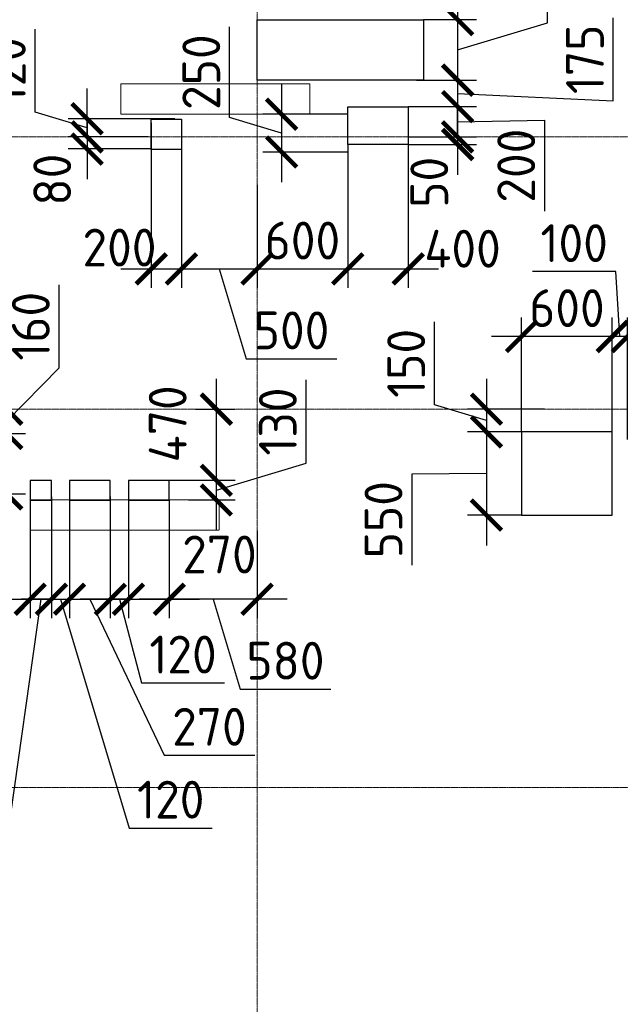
# Model space of a CAD drawing. Header units: millimetres. Extents: x -42044588 to 856694, y -806701 to 941911.
# Tile 113 of 256: x -160688 to -156715, y -335646 to -329137. Entities that reach past the tile are written whole.
import ezdxf

# ---------------------------------------------------------------- set-up
doc = ezdxf.new("R2010")
doc.units = ezdxf.units.MM
for name, pattern in [('______5', [1100, 800, -100, 100, -100]), ('DASHED', [7, 5, -2, 0]), ('осевая', [50.8, 31.75, -6.35, 6.35, -6.35])]:
    doc.linetypes.add(name, pattern=pattern)
doc.layers.add('Колонна_ бетон', color=7, linetype='Continuous', lineweight=50, true_color=0xb4b496)
for name, color, linetype, lineweight in [('Оси', 40, '______5', 18), ('Перекрытие ж_бетон', 1, 'Continuous', 30), ('РАЗМЕРЫ', 1, 'Continuous', 9)]:
    doc.layers.add(name, color=color, linetype=linetype, lineweight=lineweight)
doc.styles.add('GOST-2.304_Type-B', font='GOST_Common.ttf')
doc.dimstyles.new('СПДС', dxfattribs={"dimscale": 100, "dimtxt": 2.5, "dimasz": 2, "dimexe": 1.25, "dimexo": 0, "dimtad": 1, "dimdec": 0, "dimrnd": 5, "dimtxsty": 'GOST-2.304_Type-B', "dimblk": 'ARCHTICK', "dimcen": 2.5, "dimdle": 2, "dimclrd": 1, "dimclre": 1, "dimclrt": 1, "dimadec": 0, "dimazin": 2, "dimtfac": 0.75, "dimtdec": 0, "dimtmove": 1, "dimatfit": 3, "dimfxl": 0, "dimtolj": 1, "dimarcsym": 0})

# ---------------------------------------------------------------- blocks, each defined once
blk = doc.blocks.new('оси блок 2')
at = {"layer": 'Оси', "color": 16, "linetype": 'осевая', "lineweight": 0, "ltscale": 0.25, "transparency": 33554687}
for p, q in [((-48904.7, -322543), (-48904.7, -347914.1)), ((-89822.3, -333501.3), (-37238.5, -333501.3)), ((-89822.3, -335301.3), (-37238.5, -335301.3)), ((-89822.3, -337801.3), (-37238.5, -337801.3))]:
    blk.add_line(p, q, dxfattribs=at)
blk = doc.blocks.new('подложка стн 1-го этажа')
at = {"layer": 'Колонна_ бетон', "color": 252, "linetype": 'DASHED', "lineweight": 0, "ltscale": 0.5, "true_color": 0x939598, "transparency": 33554687}
for p, q in [((43943.8, 19061.8, -200), (43943.8, 19261.8, -200)), ((43943.8, 19261.8, -200), (43943.8, 19261.8, -200)), ((45193.8, 19261.8, -200), (43943.8, 19261.8, -200)), ((45193.8, 19261.8, -200), (45193.8, 19261.8, -200)), ((45193.8, 19261.8, -200), (45193.8, 19061.8, -200)), ((43943.8, 19061.8, -200), (43943.8, 19061.8, -200)), ((45193.8, 19061.8, -200), (43943.8, 19061.8, -200)), ((45193.8, 19061.8, -200), (45193.8, 19061.8, -200)), ((43343.4, 16511.8, -200), (43343.4, 16511.8, -200)), ((44593.4, 16511.8, -200), (43343.4, 16511.8, -200)), ((43343.4, 16511.8, -200), (43343.4, 16311.8, -200)), ((44593.4, 16511.8, -200), (44593.4, 16511.8, -200)), ((44593.4, 16311.8, -200), (44593.4, 16511.8, -200)), ((43343.4, 16311.8, -200), (43343.4, 16311.8, -200)), ((43343.4, 16311.8, -200), (44593.4, 16311.8, -200)), ((44593.4, 16311.8, -200), (44593.4, 16311.8, -200))]:
    blk.add_line(p, q, dxfattribs=at)
blk = doc.blocks.new('_ArchTick')
at = {"color": 0, "linetype": 'ByBlock', "const_width": 0.15}
blk.add_lwpolyline([(-0.5, -0.5), (0.5, 0.5)], dxfattribs=at)
blk = doc.blocks.new('*D3603')
at = {"layer": 'DEFPOINTS', "color": 0, "transparency": 16777216}
for p in [(-159817.9, -329820), (-159617.9, -329836.9), (-159617.9, -330784.9)]:
    blk.add_point(p, dxfattribs=at)
at = {"layer": 'РАЗМЕРЫ', "color": 1, "lineweight": -2, "transparency": 16777216}
for p, q in [((-159817.9, -329820), (-159817.9, -330909.9)), ((-159617.9, -329836.9), (-159617.9, -330909.9)), ((-160017.9, -330784.9), (-159417.9, -330784.9))]:
    blk.add_line(p, q, dxfattribs=at)
at = {"layer": 'РАЗМЕРЫ', "color": 1, "lineweight": -2, "transparency": 16777216, "xscale": 200, "yscale": 200, "zscale": 200, "rotation": 180}
blk.add_blockref('_ArchTick', (-159817.9, -330784.9), dxfattribs=at)
at = {"layer": 'РАЗМЕРЫ', "color": 1, "lineweight": -2, "transparency": 16777216, "xscale": 200, "yscale": 200, "zscale": 200}
blk.add_blockref('_ArchTick', (-159617.9, -330784.9), dxfattribs=at)
at = {"layer": 'РАЗМЕРЫ', "color": 1, "lineweight": 0, "transparency": 16777216, "insert": (-160027.8, -330643.7), "char_height": 250, "attachment_point": 5, "style": 'GOST-2.304_Type-B'}
blk.add_mtext('\\A1;200', dxfattribs=at)
blk = doc.blocks.new('*D3604')
at = {"layer": 'DEFPOINTS', "color": 0, "transparency": 16777216}
for p in [(-159662.3, -329792.1), (-160242, -329912.1), (-159837.2, -329912.1)]:
    blk.add_point(p, dxfattribs=at)
at = {"layer": 'РАЗМЕРЫ', "color": 1, "lineweight": -2, "transparency": 16777216}
for p, q in [((-160585.8, -329749), (-160585.8, -329199)), ((-160242, -329792.1), (-160242, -329592.1)), ((-160242, -329852.1), (-160585.8, -329749)), ((-159662.3, -329792.1), (-160367, -329792.1)), ((-160242, -329792.1), (-160242, -329912.1)), ((-160242, -329792.1), (-160242, -329912.1)), ((-159837.2, -329912.1), (-160367, -329912.1)), ((-160242, -329912.1), (-160242, -330112.1))]:
    blk.add_line(p, q, dxfattribs=at)
at = {"layer": 'РАЗМЕРЫ', "color": 1, "lineweight": -2, "transparency": 16777216, "xscale": 200, "yscale": 200, "zscale": 200}
for p, rotation in [((-160242, -329792.1), 270), ((-160242, -329912.1), 90)]:
    blk.add_blockref('_ArchTick', p, dxfattribs=dict(at, rotation=rotation))
at = {"layer": 'РАЗМЕРЫ', "color": 1, "lineweight": 0, "transparency": 16777216, "insert": (-160773.3, -329474), "char_height": 250, "attachment_point": 5, "rotation": 90, "style": 'GOST-2.304_Type-B'}
blk.add_mtext('\\A1;120', dxfattribs=at)
blk = doc.blocks.new('*D3619')
at = {"layer": 'DEFPOINTS', "color": 0, "transparency": 16777216}
for p in [(-159837.2, -329912.1), (-160242, -329992.1), (-159817.9, -329992.1)]:
    blk.add_point(p, dxfattribs=at)
at = {"layer": 'РАЗМЕРЫ', "color": 1, "lineweight": -2, "transparency": 16777216}
for p, q in [((-160242, -329912.1), (-160242, -329712.1)), ((-159837.2, -329912.1), (-160367, -329912.1)), ((-160242, -329912.1), (-160242, -329992.1)), ((-159817.9, -329992.1), (-160367, -329992.1)), ((-160242, -329992.1), (-160242, -330192.1))]:
    blk.add_line(p, q, dxfattribs=at)
at = {"layer": 'РАЗМЕРЫ', "color": 1, "lineweight": -2, "transparency": 16777216, "xscale": 200, "yscale": 200, "zscale": 200}
for p, rotation in [((-160242, -329912.1), 270), ((-160242, -329992.1), 90)]:
    blk.add_blockref('_ArchTick', p, dxfattribs=dict(at, rotation=rotation))
at = {"layer": 'РАЗМЕРЫ', "color": 1, "lineweight": 0, "transparency": 16777216, "insert": (-160472.8, -330194.6), "char_height": 250, "attachment_point": 5, "rotation": 90, "style": 'GOST-2.304_Type-B'}
blk.add_mtext('\\A1;80', dxfattribs=at)
blk = doc.blocks.new('*D3737')
at = {"layer": 'DEFPOINTS', "color": 0, "transparency": 16777216}
for p in [(-159617.9, -329836.9), (-159117.9, -330462.8), (-159117.9, -330784.9)]:
    blk.add_point(p, dxfattribs=at)
at = {"layer": 'РАЗМЕРЫ', "color": 1, "lineweight": -2, "transparency": 16777216}
for p, q in [((-159617.9, -329836.9), (-159617.9, -330909.9)), ((-159117.9, -330462.8), (-159117.9, -330909.9)), ((-159817.9, -330784.9), (-158917.9, -330784.9)), ((-159367.9, -330784.9), (-159189.8, -331378.7)), ((-159189.8, -331378.7), (-158589.8, -331378.7))]:
    blk.add_line(p, q, dxfattribs=at)
at = {"layer": 'РАЗМЕРЫ', "color": 1, "lineweight": -2, "transparency": 16777216, "xscale": 200, "yscale": 200, "zscale": 200, "rotation": 180}
blk.add_blockref('_ArchTick', (-159617.9, -330784.9), dxfattribs=at)
at = {"layer": 'РАЗМЕРЫ', "color": 1, "lineweight": -2, "transparency": 16777216, "xscale": 200, "yscale": 200, "zscale": 200}
blk.add_blockref('_ArchTick', (-159117.9, -330784.9), dxfattribs=at)
at = {"layer": 'РАЗМЕРЫ', "color": 1, "lineweight": 0, "transparency": 16777216, "insert": (-158889.8, -331191.2), "char_height": 250, "attachment_point": 5, "style": 'GOST-2.304_Type-B'}
blk.add_mtext('\\A1;500', dxfattribs=at)
blk = doc.blocks.new('*D3753')
at = {"layer": 'DEFPOINTS', "color": 0, "transparency": 16777216}
for p in [(-160743.2, -331712.1), (-160940.6, -331872.1), (-160773.6, -331872.1)]:
    blk.add_point(p, dxfattribs=at)
at = {"layer": 'РАЗМЕРЫ', "color": 1, "lineweight": -2, "transparency": 16777216}
for p, q in [((-160426.8, -331439), (-160426.8, -330889)), ((-160773.6, -331792.1), (-160426.8, -331439)), ((-160773.6, -331512.1), (-160773.6, -332072.1)), ((-160743.2, -331712.1), (-160898.6, -331712.1)), ((-160940.6, -331872.1), (-160648.6, -331872.1))]:
    blk.add_line(p, q, dxfattribs=at)
at = {"layer": 'РАЗМЕРЫ', "color": 1, "lineweight": -2, "transparency": 16777216, "xscale": 200, "yscale": 200, "zscale": 200}
for p, rotation in [((-160773.6, -331712.1), 90), ((-160773.6, -331872.1), 270)]:
    blk.add_blockref('_ArchTick', p, dxfattribs=dict(at, rotation=rotation))
at = {"layer": 'РАЗМЕРЫ', "color": 1, "lineweight": 0, "transparency": 16777216, "insert": (-160614.3, -331164), "char_height": 250, "attachment_point": 5, "rotation": 90, "style": 'GOST-2.304_Type-B'}
blk.add_mtext('\\A1;160', dxfattribs=at)
blk = doc.blocks.new('*D3665')
at = {"layer": 'DEFPOINTS', "color": 0, "transparency": 16777216}
for p in [(-160940.6, -331872.1), (-160897.7, -332272.1), (-160773.6, -332272.1)]:
    blk.add_point(p, dxfattribs=at)
at = {"layer": 'РАЗМЕРЫ', "color": 1, "lineweight": -2, "transparency": 16777216}
for p, q in [((-160773.6, -331672.1), (-160773.6, -332472.1)), ((-160940.6, -331872.1), (-160648.6, -331872.1)), ((-160897.7, -332272.1), (-160648.6, -332272.1)), ((-160773.6, -333226.8), (-160773.6, -332272.1))]:
    blk.add_line(p, q, dxfattribs=at)
at = {"layer": 'РАЗМЕРЫ', "color": 1, "lineweight": -2, "transparency": 16777216, "xscale": 200, "yscale": 200, "zscale": 200}
for p, rotation in [((-160773.6, -331872.1), 90), ((-160773.6, -332272.1), 270)]:
    blk.add_blockref('_ArchTick', p, dxfattribs=dict(at, rotation=rotation))
at = {"layer": 'РАЗМЕРЫ', "color": 1, "lineweight": 0, "transparency": 16777216, "insert": (-160961.1, -332914.3), "char_height": 250, "attachment_point": 5, "rotation": 90, "style": 'GOST-2.304_Type-B'}
blk.add_mtext('\\A1;400', dxfattribs=at)
blk = doc.blocks.new('*D3684')
at = {"layer": 'DEFPOINTS', "color": 0, "transparency": 16777216}
for p in [(-156668.3, -331231.7), (-156668.3, -331912.1), (-156318.8, -331952.3)]:
    blk.add_point(p, dxfattribs=at)
at = {"layer": 'РАЗМЕРЫ', "color": 1, "lineweight": -2, "transparency": 16777216}
for p, q in [((-156493.5, -331231.7), (-156379.8, -330394.8)), ((-156379.8, -330394.8), (-155779.8, -330394.8)), ((-156668.3, -331912.1), (-156668.3, -331106.7)), ((-156318.8, -331952.3), (-156318.8, -331106.7)), ((-156118.8, -331231.7), (-156868.3, -331231.7))]:
    blk.add_line(p, q, dxfattribs=at)
at = {"layer": 'РАЗМЕРЫ', "color": 1, "lineweight": -2, "transparency": 16777216, "xscale": 200, "yscale": 200, "zscale": 200, "rotation": 180}
blk.add_blockref('_ArchTick', (-156668.3, -331231.7), dxfattribs=at)
at = {"layer": 'РАЗМЕРЫ', "color": 1, "lineweight": -2, "transparency": 16777216, "xscale": 200, "yscale": 200, "zscale": 200}
blk.add_blockref('_ArchTick', (-156318.8, -331231.7), dxfattribs=at)
at = {"layer": 'РАЗМЕРЫ', "color": 1, "lineweight": 0, "transparency": 16777216, "insert": (-156079.8, -330207.3), "char_height": 250, "attachment_point": 5, "style": 'GOST-2.304_Type-B'}
blk.add_mtext('\\A1;350', dxfattribs=at)
blk = doc.blocks.new('*D3685')
at = {"layer": 'DEFPOINTS', "color": 0, "transparency": 16777216}
for p in [(-156768.1, -331231.7), (-156768.1, -331862.2), (-156668.3, -331912.1)]:
    blk.add_point(p, dxfattribs=at)
at = {"layer": 'РАЗМЕРЫ', "color": 1, "lineweight": -2, "transparency": 16777216}
for p, q in [((-156745.2, -330801.9), (-157295.2, -330801.9)), ((-156718.2, -331231.7), (-156745.2, -330801.9)), ((-156768.1, -331862.2), (-156768.1, -331106.7)), ((-156668.3, -331912.1), (-156668.3, -331106.7)), ((-156768.1, -331231.7), (-156968.1, -331231.7)), ((-156668.3, -331231.7), (-156768.1, -331231.7)), ((-156668.3, -331231.7), (-156768.1, -331231.7)), ((-156668.3, -331231.7), (-156468.3, -331231.7))]:
    blk.add_line(p, q, dxfattribs=at)
at = {"layer": 'РАЗМЕРЫ', "color": 1, "lineweight": -2, "transparency": 16777216, "xscale": 200, "yscale": 200, "zscale": 200}
blk.add_blockref('_ArchTick', (-156768.1, -331231.7), dxfattribs=at)
at = {"layer": 'РАЗМЕРЫ', "color": 1, "lineweight": -2, "transparency": 16777216, "xscale": 200, "yscale": 200, "zscale": 200, "rotation": 180}
blk.add_blockref('_ArchTick', (-156668.3, -331231.7), dxfattribs=at)
at = {"layer": 'РАЗМЕРЫ', "color": 1, "lineweight": 0, "transparency": 16777216, "insert": (-157020.2, -330614.4), "char_height": 250, "attachment_point": 5, "style": 'GOST-2.304_Type-B'}
blk.add_mtext('\\A1;100', dxfattribs=at)
blk = doc.blocks.new('*D3686')
at = {"layer": 'DEFPOINTS', "color": 0, "transparency": 16777216}
for p in [(-157368.1, -331231.7), (-157368.1, -331862.2), (-156768.1, -331862.2)]:
    blk.add_point(p, dxfattribs=at)
at = {"layer": 'РАЗМЕРЫ', "color": 1, "lineweight": -2, "transparency": 16777216}
for p, q in [((-157368.1, -331862.2), (-157368.1, -331106.7)), ((-156768.1, -331862.2), (-156768.1, -331106.7)), ((-156568.1, -331231.7), (-157568.1, -331231.7))]:
    blk.add_line(p, q, dxfattribs=at)
at = {"layer": 'РАЗМЕРЫ', "color": 1, "lineweight": -2, "transparency": 16777216, "xscale": 200, "yscale": 200, "zscale": 200, "rotation": 180}
blk.add_blockref('_ArchTick', (-157368.1, -331231.7), dxfattribs=at)
at = {"layer": 'РАЗМЕРЫ', "color": 1, "lineweight": -2, "transparency": 16777216, "xscale": 200, "yscale": 200, "zscale": 200}
blk.add_blockref('_ArchTick', (-156768.1, -331231.7), dxfattribs=at)
at = {"layer": 'РАЗМЕРЫ', "color": 1, "lineweight": 0, "transparency": 16777216, "insert": (-157068.1, -331044.2), "char_height": 250, "attachment_point": 5, "style": 'GOST-2.304_Type-B'}
blk.add_mtext('\\A1;600', dxfattribs=at)
blk = doc.blocks.new('*D3757')
at = {"layer": 'DEFPOINTS', "color": 0, "transparency": 16777216}
for p in [(-157215.9, -331712.1), (-157600.5, -331862.2), (-157215.9, -331862.2)]:
    blk.add_point(p, dxfattribs=at)
at = {"layer": 'РАЗМЕРЫ', "color": 1, "lineweight": -2, "transparency": 16777216}
for p, q in [((-157944.2, -331684.1), (-157944.2, -331134.1)), ((-157600.5, -331512.1), (-157600.5, -332062.2)), ((-157600.5, -331787.2), (-157944.2, -331684.1)), ((-157215.9, -331712.1), (-157725.5, -331712.1)), ((-157215.9, -331862.2), (-157725.5, -331862.2))]:
    blk.add_line(p, q, dxfattribs=at)
at = {"layer": 'РАЗМЕРЫ', "color": 1, "lineweight": -2, "transparency": 16777216, "xscale": 200, "yscale": 200, "zscale": 200}
for p, rotation in [((-157600.5, -331712.1), 90), ((-157600.5, -331862.2), 270)]:
    blk.add_blockref('_ArchTick', p, dxfattribs=dict(at, rotation=rotation))
at = {"layer": 'РАЗМЕРЫ', "color": 1, "lineweight": 0, "transparency": 16777216, "insert": (-158131.7, -331409.1), "char_height": 250, "attachment_point": 5, "rotation": 90, "style": 'GOST-2.304_Type-B'}
blk.add_mtext('\\A1;150', dxfattribs=at)
blk = doc.blocks.new('*D3687')
at = {"layer": 'DEFPOINTS', "color": 0, "transparency": 16777216}
for p in [(-157368.1, -331862.2), (-157600.5, -332412.2), (-157368.1, -332412.2)]:
    blk.add_point(p, dxfattribs=at)
at = {"layer": 'РАЗМЕРЫ', "color": 1, "lineweight": -2, "transparency": 16777216}
for p, q in [((-157600.5, -331662.2), (-157600.5, -332612.2)), ((-157368.1, -331862.2), (-157725.5, -331862.2)), ((-157600.5, -332137.2), (-158094, -332142.5)), ((-158094, -332142.5), (-158094, -332742.5)), ((-157368.1, -332412.2), (-157725.5, -332412.2))]:
    blk.add_line(p, q, dxfattribs=at)
at = {"layer": 'РАЗМЕРЫ', "color": 1, "lineweight": -2, "transparency": 16777216, "xscale": 200, "yscale": 200, "zscale": 200}
for p, rotation in [((-157600.5, -331862.2), 90), ((-157600.5, -332412.2), 270)]:
    blk.add_blockref('_ArchTick', p, dxfattribs=dict(at, rotation=rotation))
at = {"layer": 'РАЗМЕРЫ', "color": 1, "lineweight": 0, "transparency": 16777216, "insert": (-158281.5, -332442.5), "char_height": 250, "attachment_point": 5, "rotation": 90, "style": 'GOST-2.304_Type-B'}
blk.add_mtext('\\A1;550', dxfattribs=at)
blk = doc.blocks.new('*D3700')
at = {"layer": 'DEFPOINTS', "color": 0, "transparency": 16777216}
for p in [(-158017.7, -329137.1), (-158062.5, -329537.1), (-157791, -329537.1)]:
    blk.add_point(p, dxfattribs=at)
at = {"layer": 'РАЗМЕРЫ', "color": 1, "lineweight": -2, "transparency": 16777216}
for p, q in [((-157197.3, -329159), (-157197.3, -328534)), ((-157791, -328937.1), (-157791, -329737.1)), ((-158017.7, -329137.1), (-157666, -329137.1)), ((-157791, -329337.1), (-157197.3, -329159)), ((-158062.5, -329537.1), (-157666, -329537.1))]:
    blk.add_line(p, q, dxfattribs=at)
at = {"layer": 'РАЗМЕРЫ', "color": 1, "lineweight": -2, "transparency": 16777216, "xscale": 200, "yscale": 200, "zscale": 200}
for p, rotation in [((-157791, -329137.1), 90), ((-157791, -329537.1), 270)]:
    blk.add_blockref('_ArchTick', p, dxfattribs=dict(at, rotation=rotation))
at = {"layer": 'РАЗМЕРЫ', "color": 1, "lineweight": 0, "transparency": 16777216, "insert": (-157384.8, -328846.5), "char_height": 250, "attachment_point": 5, "rotation": 90, "style": 'GOST-2.304_Type-B'}
blk.add_mtext('\\A1;400', dxfattribs=at)
blk = doc.blocks.new('*D3701')
at = {"layer": 'DEFPOINTS', "color": 0, "transparency": 16777216}
for p in [(-157919.6, -329537.1), (-158117.6, -329712.1), (-157791, -329712.1)]:
    blk.add_point(p, dxfattribs=at)
at = {"layer": 'РАЗМЕРЫ', "color": 1, "lineweight": -2, "transparency": 16777216}
for p, q in [((-156761.3, -329674.6), (-156761.3, -329124.6)), ((-157791, -329337.1), (-157791, -329912.1)), ((-157919.6, -329537.1), (-157666, -329537.1)), ((-157791, -329624.6), (-156761.3, -329674.6)), ((-158117.6, -329712.1), (-157666, -329712.1))]:
    blk.add_line(p, q, dxfattribs=at)
at = {"layer": 'РАЗМЕРЫ', "color": 1, "lineweight": -2, "transparency": 16777216, "xscale": 200, "yscale": 200, "zscale": 200}
for p, rotation in [((-157791, -329537.1), 90), ((-157791, -329712.1), 270)]:
    blk.add_blockref('_ArchTick', p, dxfattribs=dict(at, rotation=rotation))
at = {"layer": 'РАЗМЕРЫ', "color": 1, "lineweight": 0, "transparency": 16777216, "insert": (-156948.8, -329399.6), "char_height": 250, "attachment_point": 5, "rotation": 90, "style": 'GOST-2.304_Type-B'}
blk.add_mtext('\\A1;175', dxfattribs=at)
blk = doc.blocks.new('*D3711')
at = {"layer": 'DEFPOINTS', "color": 0, "transparency": 16777216}
for p in [(-158117.6, -329712.1), (-158117.7, -329912.1), (-157791, -329912.1)]:
    blk.add_point(p, dxfattribs=at)
at = {"layer": 'РАЗМЕРЫ', "color": 1, "lineweight": -2, "transparency": 16777216}
for p, q in [((-157791, -329512.1), (-157791, -330112.1)), ((-158117.6, -329712.1), (-157666, -329712.1)), ((-157791, -329812.1), (-157216.1, -329802.3)), ((-157216.1, -329802.3), (-157216.1, -330402.3)), ((-158117.7, -329912.1), (-157666, -329912.1))]:
    blk.add_line(p, q, dxfattribs=at)
at = {"layer": 'РАЗМЕРЫ', "color": 1, "lineweight": -2, "transparency": 16777216, "xscale": 200, "yscale": 200, "zscale": 200}
for p, rotation in [((-157791, -329712.1), 90), ((-157791, -329912.1), 270)]:
    blk.add_blockref('_ArchTick', p, dxfattribs=dict(at, rotation=rotation))
at = {"layer": 'РАЗМЕРЫ', "color": 1, "lineweight": 0, "transparency": 16777216, "insert": (-157403.6, -330102.3), "char_height": 250, "attachment_point": 5, "rotation": 90, "style": 'GOST-2.304_Type-B'}
blk.add_mtext('\\A1;200', dxfattribs=at)
blk = doc.blocks.new('*D3712')
at = {"layer": 'DEFPOINTS', "color": 0, "transparency": 16777216}
for p in [(-158117.7, -329912.1), (-158117.6, -329962.1), (-157791, -329962.1)]:
    blk.add_point(p, dxfattribs=at)
at = {"layer": 'РАЗМЕРЫ', "color": 1, "lineweight": -2, "transparency": 16777216}
for p, q in [((-157791, -329912.1), (-157791, -329712.1)), ((-158117.7, -329912.1), (-157666, -329912.1)), ((-157791, -329912.1), (-157791, -329962.1)), ((-158117.6, -329962.1), (-157666, -329962.1)), ((-157791, -329962.1), (-157791, -330162.1))]:
    blk.add_line(p, q, dxfattribs=at)
at = {"layer": 'РАЗМЕРЫ', "color": 1, "lineweight": -2, "transparency": 16777216, "xscale": 200, "yscale": 200, "zscale": 200}
for p, rotation in [((-157791, -329912.1), 270), ((-157791, -329962.1), 90)]:
    blk.add_blockref('_ArchTick', p, dxfattribs=dict(at, rotation=rotation))
at = {"layer": 'РАЗМЕРЫ', "color": 1, "lineweight": 0, "transparency": 16777216, "insert": (-157978.5, -330212.1), "char_height": 250, "attachment_point": 5, "rotation": 90, "style": 'GOST-2.304_Type-B'}
blk.add_mtext('\\A1;50', dxfattribs=at)
blk = doc.blocks.new('*D3766')
at = {"layer": 'DEFPOINTS', "color": 0, "transparency": 16777216}
for p in [(-158517.6, -329962.1), (-159117.9, -330229.2), (-158517.6, -330784.9)]:
    blk.add_point(p, dxfattribs=at)
at = {"layer": 'РАЗМЕРЫ', "color": 1, "lineweight": -2, "transparency": 16777216}
for p, q in [((-158517.6, -329962.1), (-158517.6, -330909.9)), ((-159117.9, -330229.2), (-159117.9, -330909.9)), ((-159317.9, -330784.9), (-158317.6, -330784.9))]:
    blk.add_line(p, q, dxfattribs=at)
at = {"layer": 'РАЗМЕРЫ', "color": 1, "lineweight": -2, "transparency": 16777216, "xscale": 200, "yscale": 200, "zscale": 200, "rotation": 180}
blk.add_blockref('_ArchTick', (-159117.9, -330784.9), dxfattribs=at)
at = {"layer": 'РАЗМЕРЫ', "color": 1, "lineweight": -2, "transparency": 16777216, "xscale": 200, "yscale": 200, "zscale": 200}
blk.add_blockref('_ArchTick', (-158517.6, -330784.9), dxfattribs=at)
at = {"layer": 'РАЗМЕРЫ', "color": 1, "lineweight": 0, "transparency": 16777216, "insert": (-158817.7, -330597.4), "char_height": 250, "attachment_point": 5, "style": 'GOST-2.304_Type-B'}
blk.add_mtext('\\A1;600', dxfattribs=at)
blk = doc.blocks.new('*D3713')
at = {"layer": 'DEFPOINTS', "color": 0, "transparency": 16777216}
for p in [(-158117.7, -329962.1), (-158517.6, -330120.4), (-158117.7, -330784.9)]:
    blk.add_point(p, dxfattribs=at)
at = {"layer": 'РАЗМЕРЫ', "color": 1, "lineweight": -2, "transparency": 16777216}
for p, q in [((-158117.7, -329962.1), (-158117.7, -330909.9)), ((-158517.6, -330120.4), (-158517.6, -330909.9)), ((-158717.6, -330784.9), (-157917.7, -330784.9))]:
    blk.add_line(p, q, dxfattribs=at)
at = {"layer": 'РАЗМЕРЫ', "color": 1, "lineweight": -2, "transparency": 16777216, "xscale": 200, "yscale": 200, "zscale": 200, "rotation": 180}
blk.add_blockref('_ArchTick', (-158517.6, -330784.9), dxfattribs=at)
at = {"layer": 'РАЗМЕРЫ', "color": 1, "lineweight": -2, "transparency": 16777216, "xscale": 200, "yscale": 200, "zscale": 200}
blk.add_blockref('_ArchTick', (-158117.7, -330784.9), dxfattribs=at)
at = {"layer": 'РАЗМЕРЫ', "color": 1, "lineweight": 0, "transparency": 16777216, "insert": (-157758.5, -330651.2), "char_height": 250, "attachment_point": 5, "style": 'GOST-2.304_Type-B'}
blk.add_mtext('\\A1;400', dxfattribs=at)
blk = doc.blocks.new('*D3740')
at = {"layer": 'DEFPOINTS', "color": 0, "transparency": 16777216}
for p in [(-159698.4, -332182.1, 360), (-159386.9, -332182.1), (-159571.3, -332312.1, 360)]:
    blk.add_point(p, dxfattribs=at)
at = {"layer": 'РАЗМЕРЫ', "color": 1, "lineweight": -2, "transparency": 16777216}
for p, q in [((-158793.1, -332069), (-158793.1, -331519)), ((-159386.9, -332512.1), (-159386.9, -331982.1)), ((-159386.9, -332247.1), (-158793.1, -332069)), ((-159698.4, -332182.1), (-159261.9, -332182.1)), ((-159571.3, -332312.1), (-159261.9, -332312.1))]:
    blk.add_line(p, q, dxfattribs=at)
at = {"layer": 'РАЗМЕРЫ', "color": 1, "lineweight": -2, "transparency": 16777216, "xscale": 200, "yscale": 200, "zscale": 200}
for p, rotation in [((-159386.9, -332182.1), 90), ((-159386.9, -332312.1), 270)]:
    blk.add_blockref('_ArchTick', p, dxfattribs=dict(at, rotation=rotation))
at = {"layer": 'РАЗМЕРЫ', "color": 1, "lineweight": 0, "transparency": 16777216, "insert": (-158980.6, -331794), "char_height": 250, "attachment_point": 5, "rotation": 90, "style": 'GOST-2.304_Type-B'}
blk.add_mtext('\\A1;130', dxfattribs=at)
blk = doc.blocks.new('*D3741')
at = {"layer": 'DEFPOINTS', "color": 0, "transparency": 16777216}
for p in [(-159524.4, -331712.1), (-159386.9, -331712.1), (-159615.5, -332182.1)]:
    blk.add_point(p, dxfattribs=at)
at = {"layer": 'РАЗМЕРЫ', "color": 1, "lineweight": -2, "transparency": 16777216}
for p, q in [((-159386.9, -332382.1), (-159386.9, -331512.1)), ((-159524.4, -331712.1), (-159261.9, -331712.1)), ((-159615.5, -332182.1), (-159261.9, -332182.1))]:
    blk.add_line(p, q, dxfattribs=at)
at = {"layer": 'РАЗМЕРЫ', "color": 1, "lineweight": -2, "transparency": 16777216, "xscale": 200, "yscale": 200, "zscale": 200}
for p, rotation in [((-159386.9, -331712.1), 90), ((-159386.9, -332182.1), 270)]:
    blk.add_blockref('_ArchTick', p, dxfattribs=dict(at, rotation=rotation))
at = {"layer": 'РАЗМЕРЫ', "color": 1, "lineweight": 0, "transparency": 16777216, "insert": (-159708.8, -331809.2), "char_height": 250, "attachment_point": 5, "rotation": 90, "style": 'GOST-2.304_Type-B'}
blk.add_mtext('\\A1;470', dxfattribs=at)
blk = doc.blocks.new('*D3557')
at = {"layer": 'DEFPOINTS', "color": 0, "transparency": 16777216}
for p in [(-158517.6, -329762.1), (-158955.5, -330012.1), (-158517.6, -330012.1)]:
    blk.add_point(p, dxfattribs=at)
at = {"layer": 'РАЗМЕРЫ', "color": 1, "lineweight": -2, "transparency": 16777216}
for p, q in [((-159299.2, -329784), (-159299.2, -329184)), ((-158955.5, -329562.1), (-158955.5, -330212.1)), ((-158955.5, -329887.1), (-159299.2, -329784)), ((-158517.6, -329762.1), (-159080.5, -329762.1)), ((-158517.6, -330012.1), (-159080.5, -330012.1))]:
    blk.add_line(p, q, dxfattribs=at)
at = {"layer": 'РАЗМЕРЫ', "color": 1, "lineweight": -2, "transparency": 16777216, "xscale": 200, "yscale": 200, "zscale": 200}
for p, rotation in [((-158955.5, -329762.1), 90), ((-158955.5, -330012.1), 270)]:
    blk.add_blockref('_ArchTick', p, dxfattribs=dict(at, rotation=rotation))
at = {"layer": 'РАЗМЕРЫ', "color": 1, "lineweight": 0, "transparency": 16777216, "insert": (-159486.7, -329484), "char_height": 250, "attachment_point": 5, "rotation": 90, "style": 'GOST-2.304_Type-B'}
blk.add_mtext('\\A1;250', dxfattribs=at)
blk = doc.blocks.new('*D6909')
at = {"layer": 'DEFPOINTS', "color": 0, "transparency": 16777216}
for p in [(-159698.4, -332312.1, 360), (-159117.9, -332515.5), (-159698.4, -332968.4)]:
    blk.add_point(p, dxfattribs=at)
at = {"layer": 'РАЗМЕРЫ', "color": 1, "lineweight": -2, "transparency": 16777216}
for p, q in [((-159698.4, -332312.1), (-159698.4, -333093.4)), ((-159117.9, -332515.5), (-159117.9, -333093.4)), ((-158917.9, -332968.4), (-159898.4, -332968.4)), ((-159408.1, -332968.4), (-159230, -333562.1)), ((-159230, -333562.1), (-158630, -333562.1))]:
    blk.add_line(p, q, dxfattribs=at)
at = {"layer": 'РАЗМЕРЫ', "color": 1, "lineweight": -2, "transparency": 16777216, "xscale": 200, "yscale": 200, "zscale": 200, "rotation": 180}
blk.add_blockref('_ArchTick', (-159698.4, -332968.4), dxfattribs=at)
at = {"layer": 'РАЗМЕРЫ', "color": 1, "lineweight": -2, "transparency": 16777216, "xscale": 200, "yscale": 200, "zscale": 200}
blk.add_blockref('_ArchTick', (-159117.9, -332968.4), dxfattribs=at)
at = {"layer": 'РАЗМЕРЫ', "color": 1, "lineweight": 0, "transparency": 16777216, "insert": (-158930, -333374.6), "char_height": 250, "attachment_point": 5, "style": 'GOST-2.304_Type-B'}
blk.add_mtext('\\A1;580', dxfattribs=at)
blk = doc.blocks.new('*D6910')
at = {"layer": 'DEFPOINTS', "color": 0, "transparency": 16777216}
for p in [(-160088.4, -332312.1, 360), (-159968.4, -332834.9), (-160088.4, -332968.4)]:
    blk.add_point(p, dxfattribs=at)
at = {"layer": 'РАЗМЕРЫ', "color": 1, "lineweight": -2, "transparency": 16777216}
for p, q in [((-160088.4, -332312.1), (-160088.4, -333093.4)), ((-159968.4, -332834.9), (-159968.4, -333093.4)), ((-160088.4, -332968.4), (-160288.4, -332968.4)), ((-159968.4, -332968.4), (-160088.4, -332968.4)), ((-159968.4, -332968.4), (-160088.4, -332968.4)), ((-160028.4, -332968.4), (-159882.5, -333521.5)), ((-159968.4, -332968.4), (-159768.4, -332968.4)), ((-159882.5, -333521.5), (-159332.5, -333521.5))]:
    blk.add_line(p, q, dxfattribs=at)
at = {"layer": 'РАЗМЕРЫ', "color": 1, "lineweight": -2, "transparency": 16777216, "xscale": 200, "yscale": 200, "zscale": 200}
blk.add_blockref('_ArchTick', (-160088.4, -332968.4), dxfattribs=at)
at = {"layer": 'РАЗМЕРЫ', "color": 1, "lineweight": -2, "transparency": 16777216, "xscale": 200, "yscale": 200, "zscale": 200, "rotation": 180}
blk.add_blockref('_ArchTick', (-159968.4, -332968.4), dxfattribs=at)
at = {"layer": 'РАЗМЕРЫ', "color": 1, "lineweight": 0, "transparency": 16777216, "insert": (-159607.5, -333334), "char_height": 250, "attachment_point": 5, "style": 'GOST-2.304_Type-B'}
blk.add_mtext('\\A1;120', dxfattribs=at)
blk = doc.blocks.new('*D6911')
at = {"layer": 'DEFPOINTS', "color": 0, "transparency": 16777216}
for p in [(-160618.4, -332312.1, 360), (-160478.4, -332291.6), (-160478.4, -332968.4)]:
    blk.add_point(p, dxfattribs=at)
at = {"layer": 'РАЗМЕРЫ', "color": 1, "lineweight": -2, "transparency": 16777216}
for p, q in [((-160618.4, -332312.1), (-160618.4, -333093.4)), ((-160478.4, -332291.6), (-160478.4, -333093.4)), ((-160818.4, -332968.4), (-160278.4, -332968.4)), ((-160548.4, -332968.4), (-160774.6, -334577.1)), ((-160774.6, -334577.1), (-161349.6, -334577.1))]:
    blk.add_line(p, q, dxfattribs=at)
at = {"layer": 'РАЗМЕРЫ', "color": 1, "lineweight": -2, "transparency": 16777216, "xscale": 200, "yscale": 200, "zscale": 200, "rotation": 180}
blk.add_blockref('_ArchTick', (-160618.4, -332968.4), dxfattribs=at)
at = {"layer": 'РАЗМЕРЫ', "color": 1, "lineweight": -2, "transparency": 16777216, "xscale": 200, "yscale": 200, "zscale": 200}
blk.add_blockref('_ArchTick', (-160478.4, -332968.4), dxfattribs=at)
at = {"layer": 'РАЗМЕРЫ', "color": 1, "lineweight": 0, "transparency": 16777216, "insert": (-161062.1, -334389.6), "char_height": 250, "attachment_point": 5, "style": 'GOST-2.304_Type-B'}
blk.add_mtext('\\A1;140', dxfattribs=at)
blk = doc.blocks.new('*D6912')
at = {"layer": 'DEFPOINTS', "color": 0, "transparency": 16777216}
for p in [(-160478.4, -332291.6), (-160358.4, -332312.1), (-160358.4, -332968.4)]:
    blk.add_point(p, dxfattribs=at)
at = {"layer": 'РАЗМЕРЫ', "color": 1, "lineweight": -2, "transparency": 16777216}
for p, q in [((-160478.4, -332291.6), (-160478.4, -333093.4)), ((-160358.4, -332312.1), (-160358.4, -333093.4)), ((-160478.4, -332968.4), (-160678.4, -332968.4)), ((-160478.4, -332968.4), (-160358.4, -332968.4)), ((-160478.4, -332968.4), (-160358.4, -332968.4)), ((-160418.4, -332968.4), (-159963.8, -334480.7)), ((-160358.4, -332968.4), (-160158.4, -332968.4)), ((-159963.8, -334480.7), (-159413.8, -334480.7))]:
    blk.add_line(p, q, dxfattribs=at)
at = {"layer": 'РАЗМЕРЫ', "color": 1, "lineweight": -2, "transparency": 16777216, "xscale": 200, "yscale": 200, "zscale": 200}
blk.add_blockref('_ArchTick', (-160478.4, -332968.4), dxfattribs=at)
at = {"layer": 'РАЗМЕРЫ', "color": 1, "lineweight": -2, "transparency": 16777216, "xscale": 200, "yscale": 200, "zscale": 200, "rotation": 180}
blk.add_blockref('_ArchTick', (-160358.4, -332968.4), dxfattribs=at)
at = {"layer": 'РАЗМЕРЫ', "color": 1, "lineweight": 0, "transparency": 16777216, "insert": (-159688.8, -334293.2), "char_height": 250, "attachment_point": 5, "style": 'GOST-2.304_Type-B'}
blk.add_mtext('\\A1;120', dxfattribs=at)
blk = doc.blocks.new('*D6913')
at = {"layer": 'DEFPOINTS', "color": 0, "transparency": 16777216}
for p in [(-160358.4, -332312.1, 360), (-160088.4, -332290.1, 360), (-160088.4, -332968.4)]:
    blk.add_point(p, dxfattribs=at)
at = {"layer": 'РАЗМЕРЫ', "color": 1, "lineweight": -2, "transparency": 16777216}
for p, q in [((-160358.4, -332312.1), (-160358.4, -333093.4)), ((-160088.4, -332290.1), (-160088.4, -333093.4)), ((-160558.4, -332968.4), (-159888.4, -332968.4)), ((-160223.4, -332968.4), (-159732.8, -333999.1)), ((-159732.8, -333999.1), (-159132.8, -333999.1))]:
    blk.add_line(p, q, dxfattribs=at)
at = {"layer": 'РАЗМЕРЫ', "color": 1, "lineweight": -2, "transparency": 16777216, "xscale": 200, "yscale": 200, "zscale": 200, "rotation": 180}
blk.add_blockref('_ArchTick', (-160358.4, -332968.4), dxfattribs=at)
at = {"layer": 'РАЗМЕРЫ', "color": 1, "lineweight": -2, "transparency": 16777216, "xscale": 200, "yscale": 200, "zscale": 200}
blk.add_blockref('_ArchTick', (-160088.4, -332968.4), dxfattribs=at)
at = {"layer": 'РАЗМЕРЫ', "color": 1, "lineweight": 0, "transparency": 16777216, "insert": (-159432.8, -333811.6), "char_height": 250, "attachment_point": 5, "style": 'GOST-2.304_Type-B'}
blk.add_mtext('\\A1;270', dxfattribs=at)
blk = doc.blocks.new('*D6914')
at = {"layer": 'DEFPOINTS', "color": 0, "transparency": 16777216}
for p in [(-159968.4, -332290.1, 360), (-159698.4, -332312.1), (-159698.4, -332968.4)]:
    blk.add_point(p, dxfattribs=at)
at = {"layer": 'РАЗМЕРЫ', "color": 1, "lineweight": -2, "transparency": 16777216}
for p, q in [((-159968.4, -332290.1), (-159968.4, -333093.4)), ((-159698.4, -332312.1), (-159698.4, -333093.4)), ((-160168.4, -332968.4), (-159498.4, -332968.4))]:
    blk.add_line(p, q, dxfattribs=at)
at = {"layer": 'РАЗМЕРЫ', "color": 1, "lineweight": -2, "transparency": 16777216, "xscale": 200, "yscale": 200, "zscale": 200, "rotation": 180}
blk.add_blockref('_ArchTick', (-159968.4, -332968.4), dxfattribs=at)
at = {"layer": 'РАЗМЕРЫ', "color": 1, "lineweight": -2, "transparency": 16777216, "xscale": 200, "yscale": 200, "zscale": 200}
blk.add_blockref('_ArchTick', (-159698.4, -332968.4), dxfattribs=at)
at = {"layer": 'РАЗМЕРЫ', "color": 1, "lineweight": 0, "transparency": 16777216, "insert": (-159366.5, -332672.6), "char_height": 250, "attachment_point": 5, "style": 'GOST-2.304_Type-B'}
blk.add_mtext('\\A1;270', dxfattribs=at)
blk = doc.blocks.new('блочина')
at = {"layer": 'Перекрытие ж_бетон', "color": 4}
for points in [[(140413, 60454.6), (140413, 60854.6), (141513, 60854.6), (141513, 60454.6)], [(141413.2, 60029.6), (141013.2, 60029.6), (141013.2, 60279.6), (141413.2, 60279.6)], [(142762.6, 57579.6), (142762.6, 58129.6), (142162.6, 58129.6), (142162.6, 57579.6)]]:
    blk.add_lwpolyline(points, close=True, dxfattribs=at)
at = {"layer": 'Перекрытие ж_бетон', "color": 4, "ltscale": 100}
blk.add_lwpolyline([(139912.8, 60197.6), (139912.8, 59997.6), (139712.8, 59997.6), (139712.8, 60197.6)], close=True, dxfattribs=at)
at = {"layer": 'Перекрытие ж_бетон', "color": 4, "elevation": 360}
for points in [[(139052.3, 57809.6), (138912.3, 57809.6), (138912.3, 57679.6), (139052.3, 57679.6)], [(139442.3, 57809.6), (139172.3, 57809.6), (139172.3, 57679.6), (139442.3, 57679.6)], [(139832.3, 57809.6), (139562.3, 57809.6), (139562.3, 57679.6), (139832.3, 57679.6)]]:
    blk.add_lwpolyline(points, close=True, dxfattribs=at)

msp = doc.modelspace()

# ---------------------------------------------------------------- block references
for name, p in [('подложка стн 1-го этажа', (-203961.961, -348823.931, 560)), ('блочина', (-299530.954, -389992.167))]:
    msp.add_blockref(name, p)
at = {"layer": 'РАЗМЕРЫ'}
msp.add_blockref('оси блок 2', (-110213.32, 3589.186), dxfattribs=at)

# ---------------------------------------------------------------- dimensions: what is measured, and where the dimension line sits
at = {"layer": 'РАЗМЕРЫ', "lineweight": 0}
for base, p1, p2, picture, middle in [((-157791.028, -329537.136), (-158017.691, -329137.136), (-158062.482, -329537.136), '*D3700', (-157384.778, -329096.511)), ((-160242.007, -329912.136), (-159662.314, -329792.136), (-159837.174, -329912.136), '*D3604', (-160773.257, -329686.511)), ((-157600.489, -331862.215), (-157215.886, -331712.136), (-157215.886, -331862.215), '*D3757', (-158131.739, -331621.551)), ((-159386.897, -332182.136), (-159571.34, -332312.136, 360), (-159698.395, -332182.136, 360), '*D3740', (-158980.647, -332006.511))]:
    dim = msp.add_linear_dim(base=base, p1=p1, p2=p2, angle=90, dimstyle='СПДС', override={"dimrnd": 5}, dxfattribs=at)
    dim.commit()
    dim.dimension.update_dxf_attribs({"geometry": picture, "text_midpoint": middle})
for base, p1, p2, angle, picture, middle in [((-157791.028, -329712.136), (-157919.628, -329537.136), (-158117.551, -329712.136), 90, '*D3701', (-156761.336, -329612.092)), ((-157791.028, -329912.136), (-158117.551, -329712.136), (-158117.691, -329912.136), 90, '*D3711', (-157216.086, -329864.753)), ((-160242.007, -329992.136), (-159837.174, -329912.136), (-159817.896, -329992.136), 90, '*D3619', (-160285.276, -330194.58)), ((-157791.028, -329962.136), (-158117.691, -329912.136), (-158117.551, -329962.136), 90, '*D3712', (-157791.028, -330212.136)), ((-160773.637, -331872.136), (-160743.185, -331712.136), (-160940.625, -331872.136), 90, '*D3753', (-160426.839, -331376.47)), ((-159386.897, -331712.136), (-159615.454, -332182.136), (-159524.447, -331712.136), 90, '*D3741', (-159521.322, -331809.226)), ((-160773.637, -332272.136), (-160940.625, -331872.136), (-160897.691, -332272.136), 90, '*D3665', (-160670.04, -332914.292)), ((-157600.489, -332412.215), (-157368.081, -331862.215), (-157368.081, -332412.215), 90, '*D3687', (-158094.005, -332204.973)), ((-160478.395, -332968.364, 360), (-160618.395, -332312.136, 720), (-160478.395, -332291.649, 360), 180, '*D6911', (-160837.092, -334577.07, 360)), ((-160358.395, -332968.364, 360), (-160478.395, -332291.649, 360), (-160358.395, -332312.136, 360), 180, '*D6912', (-159901.307, -334480.738, 360)), ((-160088.395, -332968.364), (-160358.395, -332312.136, 360), (-160088.395, -332290.136, 360), 180, '*D6913', (-159670.321, -333999.083))]:
    dim = msp.add_linear_dim(base=base, p1=p1, p2=p2, angle=angle, dimstyle='СПДС', override={"dimrnd": 5}, dxfattribs=at)
    dim.commit()
    dim.dimension.update_dxf_attribs({"geometry": picture, "text_midpoint": middle, "dimtype": 160})
dim = msp.add_linear_dim(base=(-158955.46, -330012.136), p1=(-158517.551, -329762.136), p2=(-158517.551, -330012.136), angle=90, dimstyle='СПДС', dxfattribs=at)
dim.commit()
dim.dimension.update_dxf_attribs({"geometry": '*D3557', "text_midpoint": (-159486.71, -329721.511)})
for base, p1, p2, picture, middle in [((-159617.896, -330784.906), (-159817.896, -329819.951), (-159617.896, -329836.939), '*D3603', (-160027.83, -330831.239)), ((-158117.691, -330784.906), (-158517.551, -330120.418), (-158117.691, -329962.136), '*D3713', (-157758.523, -330838.711)), ((-156668.284, -331231.709), (-156318.783, -331952.344), (-156668.284, -331912.136), '*D3684', (-156317.303, -330394.829)), ((-156768.081, -331231.709), (-156668.284, -331912.136), (-156768.081, -331862.215), '*D3685', (-156807.699, -330801.921)), ((-157368.081, -331231.709), (-156768.081, -331862.215), (-157368.081, -331862.215), '*D3686', (-157068.081, -331231.709))]:
    dim = msp.add_linear_dim(base=base, p1=p1, p2=p2, dimstyle='СПДС', override={"dimrnd": 5}, dxfattribs=at)
    dim.commit()
    dim.dimension.update_dxf_attribs({"geometry": picture, "text_midpoint": middle, "dimtype": 160})
for base, p1, p2, picture, middle in [((-159117.896, -330784.906), (-159617.896, -329836.939), (-159117.896, -330462.758), '*D3737', (-159127.271, -331191.156)), ((-158517.551, -330784.906), (-159117.896, -330229.248), (-158517.551, -329962.136), '*D3766', (-158817.723, -330597.406)), ((-159698.395, -332968.364), (-159117.896, -332515.484), (-159698.395, -332312.136, 360), '*D6909', (-159167.52, -333374.614))]:
    dim = msp.add_linear_dim(base=base, p1=p1, p2=p2, dimstyle='СПДС', override={"dimrnd": 5}, dxfattribs=at)
    dim.commit()
    dim.dimension.update_dxf_attribs({"geometry": picture, "text_midpoint": middle})
dim = msp.add_linear_dim(base=(-160088.395, -332968.364), p1=(-159968.395, -332834.908), p2=(-160088.395, -332312.136, 360), dimstyle='СПДС', dxfattribs=at)
dim.commit()
dim.dimension.update_dxf_attribs({"geometry": '*D6910', "text_midpoint": (-159820.009, -333521.501), "dimtype": 160})
dim = msp.add_linear_dim(base=(-159698.395, -332968.364), p1=(-159968.395, -332290.136, 360), p2=(-159698.395, -332312.136), angle=180, dimstyle='СПДС', dxfattribs=at)
dim.commit()
dim.dimension.update_dxf_attribs({"geometry": '*D6914', "text_midpoint": (-159366.474, -332860.108), "dimtype": 160})

doc.saveas('drawing.dxf')
